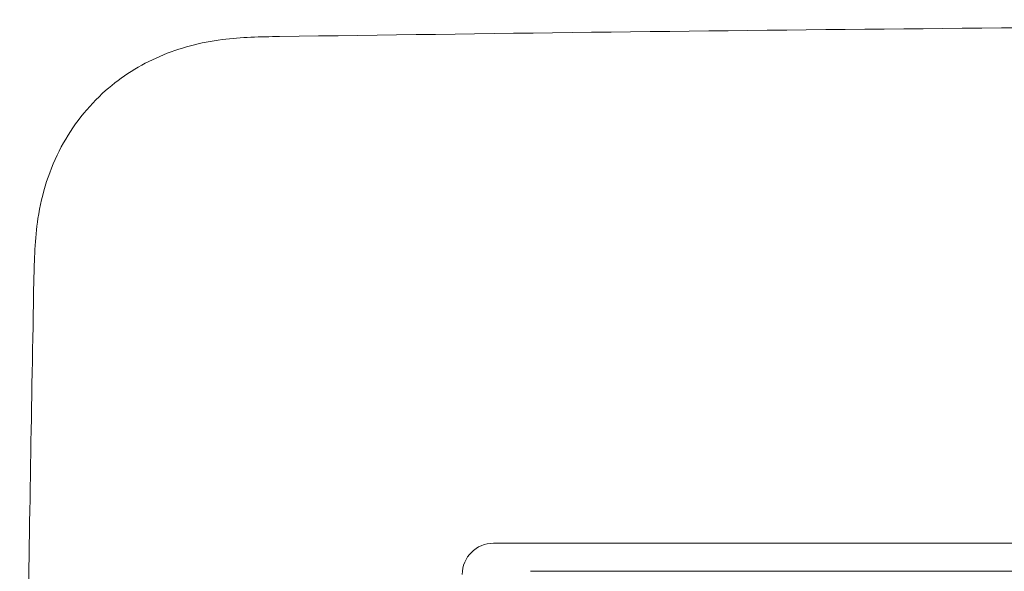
# Model space of a CAD drawing. Extents: x -118729 to -53705, y 33529 to 45095.
# Tile 72 of 83: x -56484 to -56437, y 35609 to 35636. Entities that reach past the tile are written whole.
import ezdxf

# ---------------------------------------------------------------- set-up
doc = ezdxf.new("R2010")
doc.units = 0
doc.header["$LTSCALE"] = 10
doc.header["$MEASUREMENT"] = 0
doc.layers.add('0N', color=7, linetype='CONTINUOUS', lineweight=0)

msp = doc.modelspace()

# ---------------------------------------------------------------- linework, layer by layer
at = {"layer": '0N'}
for p, q in [((-56461.454, 35610.417), (-56297.054, 35610.417)), ((-56401.079, 35609.067), (-56459.669, 35609.067))]:
    msp.add_line(p, q, dxfattribs=at)
msp.add_arc((-56461.454, 35608.917), 1.5, 90, 180, dxfattribs=at)
for points, knots in [([(-56471.736, 35634.774), (-56451.738, 35635.068), (-56431.738, 35635.266), (-56370.083, 35635.584), (-56328.424, 35635.386), (-56286.773, 35634.774)], [0, 0, 0, 0, 10.000113, 10.000113, 30.827931, 30.827931, 30.827931, 30.827931]), ([(-56483.538, 35623.045), (-56483.519, 35624.042), (-56483.493, 35625.045), (-56483.158, 35627.223), (-56482.789, 35628.407), (-56481.681, 35630.483), (-56480.95, 35631.413), (-56479.322, 35632.852), (-56478.433, 35633.413), (-56476.539, 35634.233), (-56475.513, 35634.495), (-56473.573, 35634.745), (-56472.653, 35634.761), (-56471.736, 35634.774)], [0, 0, 0, 0, 0.498585, 0.498585, 1.10176, 1.10176, 1.675106, 1.675106, 2.187967, 2.187967, 2.707253, 2.707253, 3.165713, 3.165713, 3.165713, 3.165713]), ([(-56484.154, 35545.348), (-56484.22, 35565.349), (-56484.114, 35585.35), (-56483.75, 35611.248), (-56483.652, 35617.147), (-56483.538, 35623.045)], [0, 0, 0, 0, 10.000372, 10.000372, 12.950124, 12.950124, 12.950124, 12.950124])]:
    msp.add_open_spline(points, degree=3, knots=knots, dxfattribs=at)

doc.saveas('drawing.dxf')
